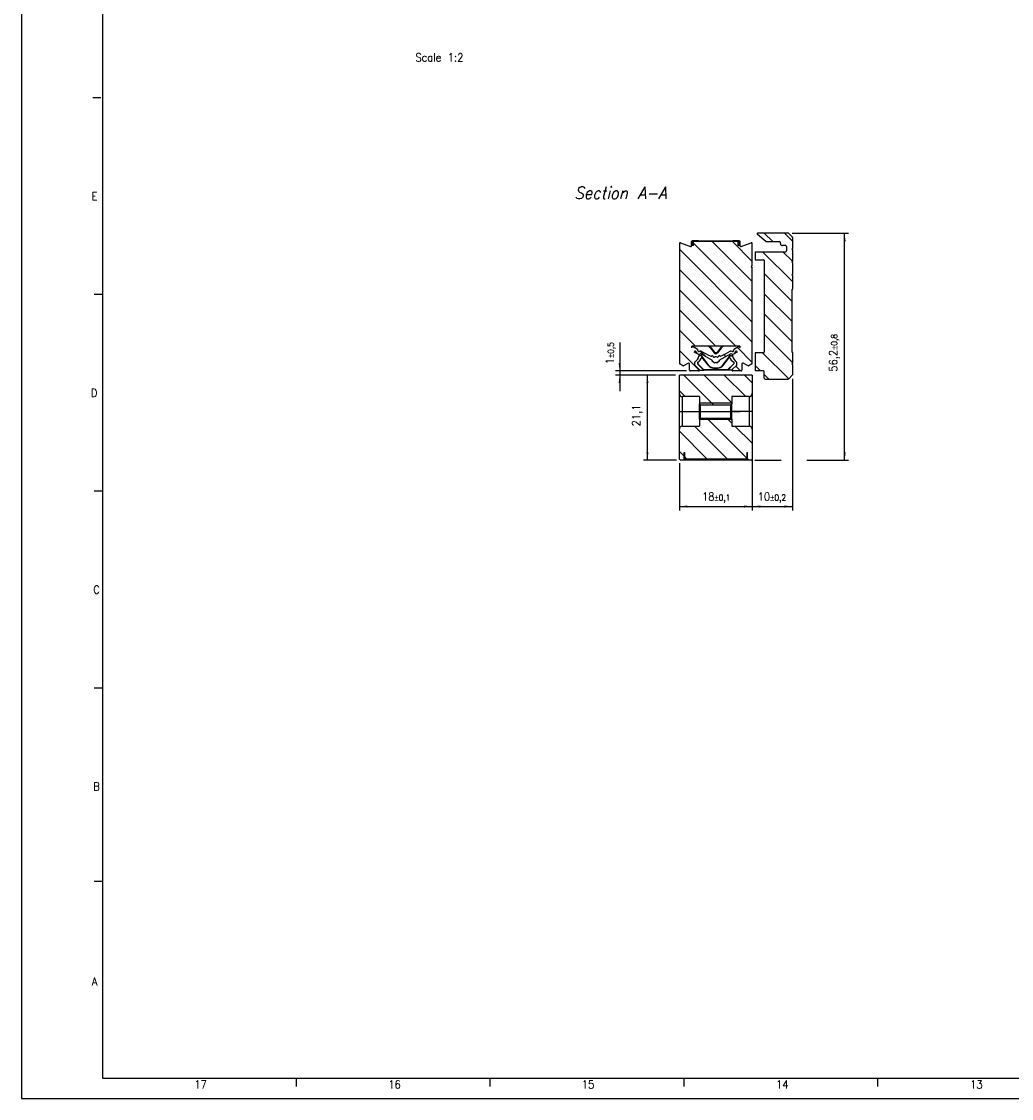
# Model space of a CAD drawing. Header units: millimetres. Extents: x -746 to 556, y -92 to 517.
# Tile 1 of 37: x -746 to -501, y -92 to 174. Entities that reach past the tile are written whole.
import ezdxf

# ---------------------------------------------------------------- set-up
doc = ezdxf.new("R2010")
doc.units = ezdxf.units.MM
doc.linetypes.add('DOT_CENTER', pattern=[14, 12, -1, 0, -1])
doc.layers.add('1', color=7, linetype='Continuous')
doc.styles.add('CONVERTER_11', font='txt.shx', dxfattribs={"width": 0.9, "oblique": 15})
doc.styles.add('CONVERTER_12', font='txt.shx', dxfattribs={"width": 0.9})
doc.dimstyles.new('ME10_DIM_10', dxfattribs={"dimtxt": 2, "dimasz": 2, "dimexe": 1, "dimexo": 1, "dimgap": 1, "dimtad": 1, "dimdsep": 46, "dimtxsty": 'CONVERTER_12', "dimsah": 1, "dimcen": 0.09, "dimclrd": 2, "dimclre": 2, "dimclrt": 2, "dimadec": 0, "dimazin": 0, "dimtol": 1, "dimtp": 0.5, "dimtm": 0.5, "dimtfac": 0.75, "dimtdec": 0, "dimtix": 1, "dimtmove": 0, "dimatfit": 3, "dimfxl": 1, "dimtolj": 1, "dimtzin": 0, "dimarcsym": 0})
doc.dimstyles.new('ME10_DIM_11', dxfattribs={"dimtxt": 2, "dimasz": 2, "dimexe": 1, "dimexo": 1, "dimgap": 1, "dimtad": 1, "dimdsep": 46, "dimtxsty": 'CONVERTER_12', "dimsah": 1, "dimcen": 0.09, "dimclrd": 2, "dimclre": 2, "dimclrt": 2, "dimadec": 0, "dimazin": 0, "dimtfac": 1, "dimtdec": 4, "dimtix": 1, "dimtmove": 0, "dimatfit": 3, "dimfxl": 1, "dimtolj": 1, "dimtzin": 0, "dimarcsym": 0})
doc.dimstyles.new('ME10_DIM_12', dxfattribs={"dimtxt": 2, "dimasz": 2, "dimexe": 1, "dimexo": 1, "dimgap": 1, "dimtad": 1, "dimdsep": 46, "dimtxsty": 'CONVERTER_12', "dimsah": 1, "dimcen": 0.09, "dimclrd": 2, "dimclre": 2, "dimclrt": 2, "dimadec": 0, "dimazin": 0, "dimtol": 1, "dimtp": 0.8, "dimtm": 0.8, "dimtfac": 0.75, "dimtdec": 0, "dimtix": 1, "dimtmove": 0, "dimatfit": 3, "dimfxl": 1, "dimtolj": 1, "dimtzin": 0, "dimarcsym": 0})
doc.dimstyles.new('ME10_DIM_13', dxfattribs={"dimtxt": 2, "dimasz": 2, "dimexe": 1, "dimexo": 1, "dimgap": 1, "dimtad": 1, "dimdsep": 46, "dimtxsty": 'CONVERTER_12', "dimsah": 1, "dimcen": 0.09, "dimclrd": 2, "dimclre": 2, "dimclrt": 2, "dimadec": 0, "dimazin": 0, "dimtol": 1, "dimtp": 0.2, "dimtm": 0.2, "dimtfac": 0.75, "dimtdec": 0, "dimtix": 1, "dimtmove": 0, "dimatfit": 3, "dimfxl": 1, "dimtolj": 1, "dimtzin": 0, "dimarcsym": 0})
doc.dimstyles.new('ME10_DIM_14', dxfattribs={"dimtxt": 2, "dimasz": 2, "dimexe": 1, "dimexo": 1, "dimgap": 1, "dimtad": 1, "dimdsep": 46, "dimtxsty": 'CONVERTER_12', "dimsah": 1, "dimcen": 0.09, "dimclrd": 2, "dimclre": 2, "dimclrt": 2, "dimadec": 0, "dimazin": 0, "dimtol": 1, "dimtp": 0.1, "dimtm": 0.1, "dimtfac": 0.75, "dimtdec": 0, "dimtix": 1, "dimtmove": 0, "dimatfit": 3, "dimfxl": 1, "dimtolj": 1, "dimtzin": 0, "dimarcsym": 0})
pattern_1 = [(-45, (0, 0), (2.5, 2.5), [])]

# ---------------------------------------------------------------- blocks, each defined once
blk = doc.blocks.new('CABEZA_ROSCADA_REGLA_SV2-T__1', base_point=(-582.85, 65.65))
at = {"linetype": 'Continuous'}
h = blk.add_hatch(dxfattribs=at)
h.set_pattern_fill('_USER', color=3, scale=3.535534, angle=-45, pattern_type=0)
h.set_pattern_definition(pattern_1)
edge = h.paths.add_edge_path()
edge.add_line((-565.6, 81.4), (-569.85, 81.4))
edge.add_line((-569.85, 81.4), (-569.85, 79.65))
edge.add_line((-569.85, 79.65), (-570.1, 79.4))
edge.add_line((-570.1, 79.4), (-577.6, 79.4))
edge.add_line((-577.6, 79.4), (-577.85, 79.65))
edge.add_line((-577.85, 79.65), (-577.85, 81.4))
edge.add_line((-577.85, 81.4), (-582.1, 81.4))
edge.add_arc((-582.1, 82.15), 0.75, 180, 270, ccw=False)
edge.add_line((-582.85, 82.15), (-582.85, 86.75))
edge.add_line((-582.85, 86.75), (-564.85, 86.75))
edge.add_line((-564.85, 86.75), (-564.85, 82.15))
edge.add_arc((-565.6, 82.15), 0.75, 270, 360, ccw=False)
h = blk.add_hatch(dxfattribs=at)
h.set_pattern_fill('_USER', color=3, scale=3.535534, angle=-45, pattern_type=0)
h.set_pattern_definition(pattern_1)
edge = h.paths.add_edge_path()
edge.add_line((-564.85, 73.35), (-564.85, 65.95))
edge.add_line((-564.85, 65.95), (-565.15, 65.65))
edge.add_line((-565.15, 65.65), (-566.05, 65.65))
edge.add_line((-566.05, 65.65), (-566.05, 67.55))
edge.add_line((-566.05, 67.55), (-566.2, 67.55))
edge.add_line((-566.2, 67.55), (-566.2, 66.05))
edge.add_line((-566.2, 66.05), (-581.5, 66.05))
edge.add_line((-581.5, 66.05), (-581.5, 67.55))
edge.add_line((-581.5, 67.55), (-581.65, 67.55))
edge.add_line((-581.65, 67.55), (-581.65, 65.65))
edge.add_line((-581.65, 65.65), (-582.55, 65.65))
edge.add_line((-582.55, 65.65), (-582.85, 65.95))
edge.add_line((-582.85, 65.95), (-582.85, 73.35))
edge.add_arc((-582.1, 73.35), 0.75, 90, 180, ccw=False)
edge.add_line((-582.1, 74.1), (-577.85, 74.1))
edge.add_line((-577.85, 74.1), (-577.85, 75.85))
edge.add_line((-577.85, 75.85), (-577.6, 76.1))
edge.add_line((-577.6, 76.1), (-570.1, 76.1))
edge.add_line((-570.1, 76.1), (-569.85, 75.85))
edge.add_line((-569.85, 75.85), (-569.85, 74.1))
edge.add_line((-569.85, 74.1), (-565.6, 74.1))
edge.add_arc((-565.6, 73.35), 0.75, 0, 90, ccw=False)
at = {"color": 7, "linetype": 'Continuous'}
for p, q in [((-564.85, 86.75), (-582.85, 86.75)), ((-582.85, 82.15), (-582.85, 86.75)), ((-564.85, 86.75), (-564.85, 82.15)), ((-582.85, 77.75), (-582.85, 82.15)), ((-577.85, 81.4), (-582.1, 81.4)), ((-577.85, 81.4), (-577.85, 79.65)), ((-565.6, 81.4), (-569.85, 81.4)), ((-569.85, 81.4), (-569.85, 79.65)), ((-564.85, 82.15), (-564.85, 77.75)), ((-582.85, 77.75), (-582.1, 77.75)), ((-582.85, 73.35), (-582.85, 77.75)), ((-582.1, 77.75), (-577.85, 77.75)), ((-577.6, 79.4), (-577.85, 79.65)), ((-577.85, 77.75), (-577.85, 79.65)), ((-577.85, 75.85), (-577.85, 77.75)), ((-577.6, 76.1), (-577.6, 79.4)), ((-577.6, 79.4), (-570.1, 79.4)), ((-570.1, 79.4), (-569.85, 79.65)), ((-570.1, 76.1), (-570.1, 79.4)), ((-569.85, 77.75), (-569.85, 79.65)), ((-569.85, 75.85), (-569.85, 77.75)), ((-565.6, 77.75), (-569.85, 77.75)), ((-564.85, 77.75), (-565.6, 77.75)), ((-564.85, 77.75), (-564.85, 73.35)), ((-577.6, 76.1), (-577.85, 75.85)), ((-577.85, 75.85), (-577.85, 74.1)), ((-577.6, 76.1), (-570.1, 76.1)), ((-570.1, 76.1), (-569.85, 75.85)), ((-569.85, 75.85), (-569.85, 74.1)), ((-582.85, 65.95), (-582.85, 73.35)), ((-582.1, 74.1), (-577.85, 74.1)), ((-569.85, 74.1), (-565.6, 74.1)), ((-564.85, 73.35), (-564.85, 65.95)), ((-581.65, 65.65), (-581.65, 67.55)), ((-581.65, 67.55), (-581.5, 67.55)), ((-581.5, 66.05), (-581.5, 67.55)), ((-566.2, 67.55), (-566.05, 67.55)), ((-566.2, 67.55), (-566.2, 66.05)), ((-566.05, 67.55), (-566.05, 65.65)), ((-582.85, 65.95), (-582.55, 65.65)), ((-581.65, 65.65), (-582.55, 65.65)), ((-566.05, 65.65), (-581.65, 65.65)), ((-581.5, 66.05), (-566.2, 66.05)), ((-565.15, 65.65), (-566.05, 65.65)), ((-565.15, 65.65), (-564.85, 65.95))]:
    blk.add_line(p, q, dxfattribs=at)
at = {"color": 3, "linetype": 'Continuous'}
for p, q in [((-582.1, 77.75), (-582.1, 81.4)), ((-565.6, 81.4), (-565.6, 77.75)), ((-582.1, 74.1), (-582.1, 77.75)), ((-565.6, 77.75), (-565.6, 74.1))]:
    blk.add_line(p, q, dxfattribs=at)
at = {"color": 7, "linetype": 'Continuous'}
for centre, start, end in [((-582.1, 82.15), 180, 270), ((-565.6, 82.15), 270, 0), ((-582.1, 73.35), 90, 180), ((-565.6, 73.35), 0, 90)]:
    blk.add_arc(centre, 0.75, start, end, dxfattribs=at)
at = {"layer": '1', "color": 2, "linetype": 'DOT_CENTER'}
blk.add_line((-579.85, 77.75), (-567.85, 77.75), dxfattribs=at)
at = {"layer": '1', "color": 30, "linetype": 'Continuous'}
for p, q in [((-569.85, 79.75), (-577.85, 79.75)), ((-569.85, 75.75), (-577.85, 75.75))]:
    blk.add_line(p, q, dxfattribs=at)
blk = doc.blocks.new('SOPORTE_SV2-T__2', base_point=(-564.1, 85.75))
at = {"linetype": 'Continuous'}
h = blk.add_hatch(dxfattribs=at)
h.set_pattern_fill('_USER', color=3, scale=3.535534, angle=-45, pattern_type=0)
h.set_pattern_definition(pattern_1)
edge = h.paths.add_edge_path()
edge.add_line((-555.93, 121.85), (-563.4, 121.85))
edge.add_arc((-563.4, 121.65), 0.2, 90, 230)
edge.add_line((-563.53, 121.49), (-561.5, 119.79))
edge.add_arc((-561.37, 119.95), 0.2, 230, 270)
edge.add_line((-561.37, 119.75), (-560.5, 119.75))
edge.add_line((-560.5, 119.75), (-558.05, 119.75))
edge.add_arc((-558.05, 119.55), 0.2, 0, 90, ccw=False)
edge.add_line((-557.85, 119.55), (-557.85, 119.25))
edge.add_arc((-557.35, 119.25), 0.5, 180, 270)
edge.add_line((-557.35, 118.75), (-557.2, 118.75))
edge.add_line((-557.2, 118.75), (-556.55, 118.75))
edge.add_arc((-556.55, 118.55), 0.2, 0, 90, ccw=False)
edge.add_line((-556.35, 118.55), (-556.35, 117.45))
edge.add_arc((-556.55, 117.45), 0.2, -90, 0, ccw=False)
edge.add_line((-556.55, 117.25), (-564.1, 117.25))
edge.add_line((-564.1, 117.25), (-564.1, 115.25))
edge.add_line((-564.1, 115.25), (-562.05, 115.25))
edge.add_arc((-562.05, 115.05), 0.2, 0, 90, ccw=False)
edge.add_line((-561.85, 115.05), (-561.85, 92.45))
edge.add_arc((-562.05, 92.45), 0.2, -90, 0, ccw=False)
edge.add_line((-562.05, 92.25), (-564.1, 92.25))
edge.add_line((-564.1, 92.25), (-564.1, 87.75))
edge.add_line((-564.1, 87.75), (-562.05, 87.75))
edge.add_arc((-562.05, 87.55), 0.2, 0, 90, ccw=False)
edge.add_line((-561.85, 87.55), (-561.85, 85.95))
edge.add_arc((-561.65, 85.95), 0.2, 180, 270)
edge.add_line((-561.65, 85.75), (-555.93, 85.75))
edge.add_arc((-555.93, 85.95), 0.2, 270, 315)
edge.add_line((-555.79, 85.81), (-554.91, 86.69))
edge.add_arc((-555.05, 86.83), 0.2, 315, 360)
edge.add_line((-554.85, 86.83), (-554.85, 89.35))
edge.add_line((-554.85, 89.35), (-555.05, 89.55))
edge.add_line((-555.05, 89.55), (-554.85, 89.75))
edge.add_line((-554.85, 89.75), (-554.85, 92.25))
edge.add_line((-554.85, 92.25), (-555.05, 92.45))
edge.add_line((-555.05, 92.45), (-555.05, 107.85))
edge.add_line((-555.05, 107.85), (-554.85, 108.05))
edge.add_line((-554.85, 108.05), (-554.85, 111.35))
edge.add_line((-554.85, 111.35), (-555.05, 111.55))
edge.add_line((-555.05, 111.55), (-554.85, 111.75))
edge.add_line((-554.85, 111.75), (-554.85, 114.5))
edge.add_line((-554.85, 114.5), (-555.05, 114.7))
edge.add_line((-555.05, 114.7), (-554.85, 114.9))
edge.add_line((-554.85, 114.9), (-554.85, 117.65))
edge.add_line((-554.85, 117.65), (-555.05, 117.85))
edge.add_line((-555.05, 117.85), (-554.85, 118.05))
edge.add_line((-554.85, 118.05), (-554.85, 120.76))
edge.add_arc((-555.05, 120.76), 0.2, 0, 45)
edge.add_line((-554.91, 120.91), (-555.79, 121.79))
edge.add_arc((-555.93, 121.65), 0.2, 45, 90)
at = {"color": 7, "linetype": 'Continuous'}
for p, q in [((-561.5, 119.79), (-563.53, 121.49)), ((-555.93, 121.85), (-563.4, 121.85)), ((-554.91, 120.91), (-555.79, 121.79)), ((-554.85, 120.76), (-554.85, 118.05)), ((-564.1, 117.25), (-556.55, 117.25)), ((-564.1, 117.25), (-564.1, 115.25)), ((-561.37, 119.75), (-560.5, 119.75)), ((-560.5, 119.75), (-558.05, 119.75)), ((-557.85, 119.25), (-557.85, 119.55)), ((-557.2, 118.75), (-557.35, 118.75)), ((-556.55, 118.75), (-557.2, 118.75)), ((-556.35, 118.55), (-556.35, 117.45)), ((-554.85, 118.05), (-555.05, 117.85)), ((-555.05, 117.85), (-554.85, 117.65)), ((-554.85, 117.65), (-554.85, 114.9)), ((-564.1, 115.25), (-562.05, 115.25)), ((-561.85, 115.05), (-561.85, 92.45)), ((-554.85, 114.9), (-555.05, 114.7)), ((-555.05, 114.7), (-554.85, 114.5)), ((-554.85, 114.5), (-554.85, 111.75)), ((-554.85, 111.75), (-555.05, 111.55)), ((-555.05, 111.55), (-554.85, 111.35)), ((-554.85, 111.35), (-554.85, 108.05)), ((-554.85, 108.05), (-555.05, 107.85)), ((-555.05, 107.85), (-555.05, 92.45)), ((-562.05, 92.25), (-564.1, 92.25)), ((-564.1, 92.25), (-564.1, 87.75)), ((-555.05, 92.45), (-554.85, 92.25)), ((-554.85, 92.25), (-554.85, 89.75)), ((-554.85, 89.75), (-555.05, 89.55)), ((-555.05, 89.55), (-554.85, 89.35)), ((-554.85, 89.35), (-554.85, 86.83)), ((-562.05, 87.75), (-564.1, 87.75)), ((-561.85, 85.95), (-561.85, 87.55)), ((-561.65, 85.75), (-555.93, 85.75)), ((-555.79, 85.81), (-554.91, 86.69))]:
    blk.add_line(p, q, dxfattribs=at)
for centre, radius, start, end in [((-563.4, 121.65), 0.2, 90, 230), ((-555.93, 121.65), 0.2, 45, 90), ((-555.05, 120.76), 0.2, 0, 45), ((-561.37, 119.95), 0.2, 230, 270), ((-558.05, 119.55), 0.2, 0, 90), ((-557.35, 119.25), 0.5, 180, 270), ((-556.55, 118.55), 0.2, 0, 90), ((-556.55, 117.45), 0.2, 270, 0), ((-562.05, 115.05), 0.2, 0, 90), ((-562.05, 92.45), 0.2, 270, 0), ((-562.05, 87.55), 0.2, 0, 90), ((-561.65, 85.95), 0.2, 180, 270), ((-555.93, 85.95), 0.2, 270, 315), ((-555.05, 86.83), 0.2, 315, 0)]:
    blk.add_arc(centre, radius, start, end, dxfattribs=at)
blk = doc.blocks.new('REGLA_SV2-170-T__3', base_point=(-582.85, 87.75))
at = {"linetype": 'Continuous'}
h = blk.add_hatch(dxfattribs=at)
h.set_pattern_fill('_USER', color=3, scale=3.535534, angle=-45, pattern_type=0)
h.set_pattern_definition(pattern_1)
edge = h.paths.add_edge_path()
edge.add_line((-564.85, 113.75), (-564.85, 119.26))
edge.add_arc((-565.05, 119.26), 0.2, 0, 110)
edge.add_line((-565.12, 119.45), (-567.58, 118.55))
edge.add_arc((-567.65, 118.74), 0.2, 180, 290, ccw=False)
edge.add_line((-567.85, 118.74), (-567.85, 118.75))
edge.add_line((-567.85, 118.75), (-568.1, 118.75))
edge.add_line((-568.1, 118.75), (-568.31, 118.75))
edge.add_line((-568.31, 118.75), (-568.31, 119.75))
edge.add_line((-568.31, 119.75), (-579.39, 119.75))
edge.add_line((-579.39, 119.75), (-579.39, 118.75))
edge.add_line((-579.39, 118.75), (-579.6, 118.75))
edge.add_line((-579.6, 118.75), (-579.85, 118.75))
edge.add_line((-579.85, 118.75), (-579.85, 118.74))
edge.add_arc((-580.05, 118.74), 0.2, 250, 360, ccw=False)
edge.add_line((-580.12, 118.55), (-582.58, 119.45))
edge.add_arc((-582.65, 119.26), 0.2, 70, 180)
edge.add_line((-582.85, 119.26), (-582.85, 89.65))
edge.add_arc((-582.65, 89.65), 0.2, 180, 240)
edge.add_line((-582.75, 89.48), (-582.03, 89.06))
edge.add_arc((-581.93, 89.24), 0.2, 240, 295)
edge.add_line((-581.85, 89.05), (-580.59, 89.64))
edge.add_arc((-580.51, 89.46), 0.2, 0, 115, ccw=False)
edge.add_line((-580.31, 89.46), (-580.31, 87.95))
edge.add_arc((-580.11, 87.95), 0.2, 180, 270)
edge.add_line((-580.11, 87.75), (-578.08, 87.75))
edge.add_arc((-578.08, 87.95), 0.2, 270, 360)
edge.add_arc((-578.08, 87.95), 0.2, 360, 405)
edge.add_line((-577.94, 88.09), (-579.04, 89.19))
edge.add_arc((-578.9, 89.34), 0.2, 180, 225, ccw=False)
edge.add_line((-579.1, 89.34), (-579.1, 89.8))
edge.add_arc((-578.9, 89.8), 0.2, 125.136, 180, ccw=False)
edge.add_arc((-580.51, 92.09), 2.6, 305.136, 344.7656)
edge.add_arc((-580.51, 92.09), 2.6, 344.7656, 349.3965)
edge.add_arc((-578.15, 91.64), 0.2, 349.3965, 422)
edge.add_line((-578.06, 91.82), (-579.17, 92.41))
edge.add_line((-579.17, 92.41), (-579.13, 92.51))
edge.add_arc((-578.93, 92.43), 0.213, 60, 160, ccw=False)
edge.add_line((-578.83, 92.62), (-578.76, 92.58))
edge.add_arc((-578.86, 92.39), 0.213, -6.3865, 60, ccw=False)
edge.add_arc((-578.37, 92.34), 0.284, 173.6135, 240)
edge.add_line((-578.51, 92.09), (-578.39, 92.02))
edge.add_arc((-578.04, 92.64), 0.709, 240, 295.0938)
edge.add_arc((-577.65, 91.8), 0.213, 60, 115.0938, ccw=False)
edge.add_line((-577.54, 91.99), (-574.65, 90.32))
edge.add_line((-574.65, 90.32), (-574.8, 90.23))
edge.add_line((-574.8, 90.23), (-574.14, 89.69))
edge.add_line((-574.14, 89.69), (-573.85, 89.86))
edge.add_line((-573.85, 89.86), (-573.56, 89.69))
edge.add_line((-573.56, 89.69), (-572.9, 90.23))
edge.add_line((-572.9, 90.23), (-573.05, 90.32))
edge.add_line((-573.05, 90.32), (-570.16, 91.99))
edge.add_arc((-570.05, 91.8), 0.213, 64.9062, 120, ccw=False)
edge.add_arc((-569.66, 92.64), 0.709, 244.9062, 300)
edge.add_line((-569.31, 92.02), (-569.19, 92.09))
edge.add_arc((-569.33, 92.34), 0.284, 300, 366.3865)
edge.add_arc((-568.84, 92.39), 0.213, 120, 186.3865, ccw=False)
edge.add_line((-568.94, 92.58), (-568.87, 92.62))
edge.add_arc((-568.77, 92.43), 0.213, 20, 120, ccw=False)
edge.add_line((-568.57, 92.51), (-568.53, 92.41))
edge.add_line((-568.53, 92.41), (-569.64, 91.82))
edge.add_arc((-569.55, 91.64), 0.2, 118, 190.6035)
edge.add_arc((-567.19, 92.09), 2.6, 190.6035, 195.2344)
edge.add_arc((-567.19, 92.09), 2.6, 195.2344, 234.864)
edge.add_arc((-568.8, 89.8), 0.2, 0, 54.864, ccw=False)
edge.add_line((-568.6, 89.8), (-568.6, 89.34))
edge.add_arc((-568.8, 89.34), 0.2, 315, 360, ccw=False)
edge.add_line((-568.66, 89.19), (-569.76, 88.09))
edge.add_arc((-569.62, 87.95), 0.2, 135, 180)
edge.add_arc((-569.62, 87.95), 0.2, 180, 270)
edge.add_line((-569.62, 87.75), (-567.59, 87.75))
edge.add_arc((-567.59, 87.95), 0.2, 270, 360)
edge.add_line((-567.39, 87.95), (-567.39, 89.46))
edge.add_arc((-567.19, 89.46), 0.2, 65, 180, ccw=False)
edge.add_line((-567.11, 89.64), (-565.85, 89.05))
edge.add_arc((-565.77, 89.24), 0.2, 245, 300)
edge.add_line((-565.67, 89.06), (-564.95, 89.48))
edge.add_arc((-565.05, 89.65), 0.2, 300, 360)
edge.add_line((-564.85, 89.65), (-564.85, 113.35))
edge.add_arc((-564.85, 113.55), 0.2, 90, 270, ccw=False)
edge = h.paths.add_edge_path(flags=16)
edge.add_arc((-572.77, 91.65), 0.213, 241.2506, 290.2931, ccw=False)
edge.add_arc((-572.98, 91.28), 0.206, 61.2506, 171.3846)
edge.add_arc((-573.38, 91.34), 0.206, 227.7397, 351.3846, ccw=False)
edge.add_arc((-573.73, 90.97), 0.305, 47.7397, 114.0902)
edge.add_arc((-573.97, 90.97), 0.305, 65.9098, 132.2603)
edge.add_arc((-574.32, 91.34), 0.206, 188.6154, 312.2603, ccw=False)
edge.add_arc((-574.72, 91.28), 0.206, 8.6154, 118.7494)
edge.add_arc((-574.93, 91.65), 0.213, 249.7069, 298.7494, ccw=False)
edge.add_arc((-570.06, 104.81), 14.25, 238.8346, 249.7069, ccw=False)
edge.add_arc((-577.65, 92.26), 0.426, 58.8346, 129.0184)
edge.add_arc((-578.05, 92.75), 0.203, 170.4428, 309.0184, ccw=False)
edge.add_arc((-578.67, 92.85), 0.426, 350.4428, 420)
edge.add_line((-578.45, 93.22), (-579.44, 93.79))
edge.add_arc((-579.55, 93.6), 0.213, 60, 166.5363)
edge.add_line((-579.76, 93.65), (-579.8, 93.46))
edge.add_line((-579.8, 93.46), (-579.8, 93.86))
edge.add_line((-579.8, 93.86), (-575.35, 93.86))
edge.add_line((-575.35, 93.86), (-572.35, 93.86))
edge.add_line((-572.35, 93.86), (-567.9, 93.86))
edge.add_line((-567.9, 93.86), (-567.9, 93.46))
edge.add_line((-567.9, 93.46), (-567.94, 93.65))
edge.add_arc((-568.15, 93.6), 0.213, 13.4637, 120)
edge.add_line((-568.26, 93.79), (-569.25, 93.22))
edge.add_arc((-569.03, 92.85), 0.426, 120, 189.5572)
edge.add_arc((-569.65, 92.75), 0.203, -129.0184, 9.5572, ccw=False)
edge.add_arc((-570.05, 92.26), 0.426, 50.9816, 121.1654)
edge.add_arc((-577.64, 104.81), 14.25, 290.2931, 301.1654, ccw=False)
at = {"color": 7, "linetype": 'Continuous'}
for p, q in [((-578.1, 119.95), (-579.65, 119.95)), ((-578.1, 119.95), (-569.6, 119.95)), ((-568.05, 119.95), (-569.6, 119.95)), ((-582.85, 119.26), (-582.85, 89.65)), ((-582.58, 119.45), (-580.12, 118.55)), ((-579.85, 118.75), (-579.85, 119.75)), ((-579.85, 118.74), (-579.85, 118.75)), ((-579.6, 118.75), (-579.85, 118.75)), ((-579.6, 119.75), (-579.39, 119.75)), ((-579.6, 118.75), (-579.6, 119.75)), ((-579.39, 118.75), (-579.6, 118.75)), ((-568.31, 119.75), (-579.39, 119.75)), ((-579.39, 118.75), (-579.39, 119.75)), ((-568.31, 119.75), (-568.1, 119.75)), ((-568.31, 118.75), (-568.31, 119.75)), ((-568.1, 118.75), (-568.31, 118.75)), ((-568.1, 118.75), (-568.1, 119.75)), ((-567.85, 118.75), (-568.1, 118.75)), ((-567.85, 118.75), (-567.85, 119.75)), ((-567.85, 118.74), (-567.85, 118.75)), ((-567.58, 118.55), (-565.12, 119.45)), ((-564.85, 113.75), (-564.85, 119.26)), ((-564.85, 89.65), (-564.85, 113.35)), ((-575.35, 93.86), (-579.8, 93.86)), ((-579.8, 93.46), (-579.8, 93.86)), ((-579.8, 93.46), (-579.76, 93.65)), ((-579.44, 93.79), (-578.45, 93.22)), ((-575.35, 93.86), (-575.1, 93.58)), ((-572.35, 93.86), (-575.35, 93.86)), ((-575.16, 93.38), (-574.24, 92.21)), ((-575.1, 93.58), (-574.24, 92.48)), ((-572.6, 93.58), (-573.46, 92.48)), ((-572.54, 93.38), (-573.46, 92.21)), ((-572.35, 93.86), (-572.6, 93.58)), ((-567.9, 93.86), (-572.35, 93.86)), ((-569.25, 93.22), (-568.26, 93.79)), ((-567.94, 93.65), (-567.9, 93.46)), ((-567.9, 93.86), (-567.9, 93.46)), ((-579.13, 92.51), (-579.17, 92.41)), ((-578.06, 91.82), (-579.17, 92.41)), ((-578.76, 92.58), (-578.83, 92.62)), ((-578.39, 92.02), (-578.51, 92.09)), ((-577.51, 91.58), (-578, 91.4)), ((-577.49, 91.63), (-577.99, 91.45)), ((-574.65, 90.32), (-577.54, 91.99)), ((-577.49, 91.63), (-577.51, 91.58)), ((-577.24, 91.24), (-577.51, 91.58)), ((-575.53, 89.12), (-577.49, 91.63)), ((-575.58, 89.03), (-577.26, 91.18)), ((-570.16, 91.99), (-573.05, 90.32)), ((-572.17, 89.12), (-570.21, 91.63)), ((-572.12, 89.03), (-570.44, 91.18)), ((-570.46, 91.24), (-570.19, 91.58)), ((-570.21, 91.63), (-569.71, 91.45)), ((-570.21, 91.63), (-570.19, 91.58)), ((-570.19, 91.58), (-569.7, 91.4)), ((-568.53, 92.41), (-569.64, 91.82)), ((-569.19, 92.09), (-569.31, 92.02)), ((-568.87, 92.62), (-568.94, 92.58)), ((-568.53, 92.41), (-568.57, 92.51)), ((-582.03, 89.06), (-582.75, 89.48)), ((-580.59, 89.64), (-581.85, 89.05)), ((-580.31, 87.95), (-580.31, 89.46)), ((-579.1, 89.8), (-579.1, 89.34)), ((-579.04, 89.19), (-577.94, 88.09)), ((-578.35, 89.89), (-578.35, 89.5)), ((-578.35, 89.5), (-578.3, 89.52)), ((-578.35, 89.5), (-576.8, 87.95)), ((-578.3, 89.92), (-578.3, 89.52)), ((-578.3, 89.52), (-576.78, 88)), ((-577.88, 87.95), (-576.8, 87.95)), ((-576.8, 87.95), (-576.78, 88)), ((-570.9, 87.95), (-576.8, 87.95)), ((-570.92, 88), (-576.78, 88)), ((-574.8, 90.23), (-574.65, 90.32)), ((-574.14, 89.69), (-574.8, 90.23)), ((-574.39, 88.45), (-573.31, 88.45)), ((-574.35, 88.55), (-573.35, 88.55)), ((-573.85, 89.86), (-574.14, 89.69)), ((-573.56, 89.69), (-573.85, 89.86)), ((-572.9, 90.23), (-573.56, 89.69)), ((-573.05, 90.32), (-572.9, 90.23)), ((-569.4, 89.52), (-570.92, 88)), ((-570.9, 87.95), (-570.92, 88)), ((-569.35, 89.5), (-570.9, 87.95)), ((-569.82, 87.95), (-570.9, 87.95)), ((-569.76, 88.09), (-568.66, 89.19)), ((-569.4, 89.92), (-569.4, 89.52)), ((-569.35, 89.5), (-569.4, 89.52)), ((-569.35, 89.89), (-569.35, 89.5)), ((-568.6, 89.34), (-568.6, 89.8)), ((-567.39, 89.46), (-567.39, 87.95)), ((-565.85, 89.05), (-567.11, 89.64)), ((-564.95, 89.48), (-565.67, 89.06)), ((-578.08, 87.75), (-580.11, 87.75)), ((-567.59, 87.75), (-569.62, 87.75))]:
    blk.add_line(p, q, dxfattribs=at)
at = {"color": 3, "linetype": 'Continuous'}
for p, q in [((-578.1, 119.75), (-578.1, 119.95)), ((-569.6, 119.75), (-569.6, 119.95)), ((-575.16, 93.38), (-575.1, 93.58)), ((-572.54, 93.38), (-572.6, 93.58)), ((-574.24, 92.21), (-574.24, 92.48)), ((-573.46, 92.21), (-573.46, 92.48)), ((-575.53, 89.12), (-575.58, 89.03)), ((-574.35, 88.55), (-574.39, 88.45)), ((-573.35, 88.55), (-573.31, 88.45)), ((-572.17, 89.12), (-572.12, 89.03))]:
    blk.add_line(p, q, dxfattribs=at)
at = {"color": 7, "linetype": 'Continuous'}
for centre, radius, start, end in [((-579.65, 119.75), 0.2, 90, 180), ((-568.05, 119.75), 0.2, 360, 90), ((-582.65, 119.26), 0.2, 70, 180), ((-580.05, 118.74), 0.2, 250, 0), ((-567.65, 118.74), 0.2, 180, 290), ((-565.05, 119.26), 0.2, 0, 110), ((-564.85, 113.55), 0.2, 90, 270), ((-579.55, 93.6), 0.213, 60, 166.5363), ((-577.52, 91.53), 3, 38, 50.9129), ((-570.18, 91.53), 3, 129.0871, 142), ((-568.15, 93.6), 0.213, 13.4637, 120), ((-578.93, 92.43), 0.213, 60, 160), ((-580.51, 92.09), 2.6, 305.136, 344.7656), ((-578.86, 92.39), 0.213, 353.6135, 60), ((-578.37, 92.34), 0.284, 173.6135, 240), ((-578.67, 92.85), 0.426, 350.4428, 60), ((-578.04, 92.64), 0.709, 240, 295.0938), ((-579.6, 92.05), 2.5, 301.3957, 339.5506), ((-578.05, 92.75), 0.203, 170.4428, 309.0184), ((-578.15, 91.64), 0.2, 349.3965, 62), ((-580.51, 92.09), 2.6, 344.7656, 349.3965), ((-577.65, 92.26), 0.426, 58.8346, 129.0184), ((-577.65, 91.8), 0.213, 60, 115.0938), ((-570.06, 104.81), 14.25, 238.8346, 249.7069), ((-579.6, 92.05), 2.5, 339.5506, 340.9699), ((-574.93, 91.65), 0.213, 249.7069, 298.7494), ((-574.72, 91.28), 0.206, 8.6154, 118.7494), ((-574.32, 91.34), 0.206, 188.6154, 312.2603), ((-573.85, 92.79), 0.5, 218, 322), ((-573.85, 92.52), 0.5, 218, 322), ((-573.97, 90.97), 0.305, 65.9098, 132.2603), ((-573.73, 90.97), 0.305, 47.7397, 114.0902), ((-573.38, 91.34), 0.206, 227.7397, 351.3846), ((-572.98, 91.28), 0.206, 61.2506, 171.3846), ((-572.77, 91.65), 0.213, 241.2506, 290.2931), ((-577.64, 104.81), 14.25, 290.2931, 301.1654), ((-568.1, 92.05), 2.5, 199.0301, 200.4494), ((-568.1, 92.05), 2.5, 200.4494, 238.6043), ((-570.05, 92.26), 0.426, 50.9816, 121.1654), ((-570.05, 91.8), 0.213, 64.9062, 120), ((-569.66, 92.64), 0.709, 244.9062, 300), ((-569.65, 92.75), 0.203, 230.9816, 9.5572), ((-569.55, 91.64), 0.2, 118, 190.6035), ((-567.19, 92.09), 2.6, 190.6035, 195.2344), ((-567.19, 92.09), 2.6, 195.2344, 234.864), ((-569.03, 92.85), 0.426, 120, 189.5572), ((-569.33, 92.34), 0.284, 300, 6.3865), ((-568.84, 92.39), 0.213, 120, 186.3865), ((-568.77, 92.43), 0.213, 20, 120), ((-582.65, 89.65), 0.2, 180, 240), ((-581.93, 89.24), 0.2, 240, 295), ((-580.51, 89.46), 0.2, 0, 115), ((-580.11, 87.95), 0.2, 180, 270), ((-578.9, 89.8), 0.2, 125.136, 180), ((-578.9, 89.34), 0.2, 180, 225), ((-579.6, 92.05), 2.5, 300, 301.3957), ((-578.08, 87.95), 0.2, 270, 360), ((-578.08, 87.95), 0.2, 360, 45), ((-574.39, 89.95), 1.5, 218, 270), ((-574.35, 90.05), 1.5, 218, 270), ((-573.35, 90.05), 1.5, 270, 322), ((-573.31, 89.95), 1.5, 270, 322), ((-569.62, 87.95), 0.2, 135, 180), ((-569.62, 87.95), 0.2, 180, 270), ((-568.1, 92.05), 2.5, 238.6043, 240), ((-568.8, 89.8), 0.2, 0, 54.864), ((-568.8, 89.34), 0.2, 315, 0), ((-567.59, 87.95), 0.2, 270, 0), ((-567.19, 89.46), 0.2, 65, 180), ((-565.77, 89.24), 0.2, 245, 300), ((-565.05, 89.65), 0.2, 300, 0)]:
    blk.add_arc(centre, radius, start, end, dxfattribs=at)
blk = doc.blocks.new('REGLA_SV2-170-T__4', base_point=(-582.85, 65.65))
for name, p in [('REGLA_SV2-170-T__3', (-582.85, 87.75)), ('SOPORTE_SV2-T__2', (-564.1, 85.75)), ('CABEZA_ROSCADA_REGLA_SV2-T__1', (-582.85, 65.65))]:
    blk.add_blockref(name, p)
blk = doc.blocks.new('*D77')
at = {"layer": '1', "color": 2, "linetype": 'Continuous'}
for p, q in [((-597.62, 94.83), (-597.62, 87.75)), ((-581.11, 87.75), (-598.62, 87.75)), ((-583.85, 86.75), (-598.62, 86.75)), ((-597.62, 87.75), (-597.62, 86.75)), ((-597.62, 86.75), (-597.62, 82.75))]:
    blk.add_line(p, q, dxfattribs=at)
at = {"layer": '1', "color": 2}
for points in [[(-597.89, 89.75), (-597.36, 89.75), (-597.62, 87.75)], [(-597.36, 84.75), (-597.89, 84.75), (-597.62, 86.75)]]:
    blk.add_solid(points, dxfattribs=at)
at = {"layer": '1', "color": 2, "insert": (-598.62, 89.41), "char_height": 2, "attachment_point": 7, "rotation": 90, "line_spacing_factor": 0.60024, "style": 'CONVERTER_12'}
blk.add_mtext('\\C2;1\\C2;\\H1.5;{\\Fgdt;`}0,5', dxfattribs=at)
blk = doc.blocks.new('*D78')
at = {"layer": '1', "color": 2, "linetype": 'Continuous'}
for p, q in [((-583.85, 86.75), (-591.76, 86.75)), ((-590.76, 65.65), (-590.76, 86.75)), ((-583.55, 65.65), (-591.76, 65.65))]:
    blk.add_line(p, q, dxfattribs=at)
at = {"layer": '1', "color": 2}
for points in [[(-590.5, 84.75), (-591.02, 84.75), (-590.76, 86.75)], [(-591.02, 67.65), (-590.5, 67.65), (-590.76, 65.65)]]:
    blk.add_solid(points, dxfattribs=at)
at = {"layer": '1', "color": 2, "insert": (-591.96, 74.05), "char_height": 2, "attachment_point": 7, "rotation": 90, "line_spacing_factor": 0.60024, "style": 'CONVERTER_12'}
blk.add_mtext('21,1', dxfattribs=at)
blk = doc.blocks.new('*D79')
at = {"layer": '1', "color": 2, "linetype": 'Continuous'}
for p, q in [((-554.93, 121.85), (-540.98, 121.85)), ((-541.98, 65.65), (-541.98, 121.85)), ((-564.15, 65.65), (-557.65, 65.65)), ((-551.33, 65.65), (-540.98, 65.65))]:
    blk.add_line(p, q, dxfattribs=at)
at = {"layer": '1', "color": 2}
for points in [[(-541.72, 119.85), (-542.24, 119.85), (-541.98, 121.85)], [(-542.24, 67.65), (-541.72, 67.65), (-541.98, 65.65)]]:
    blk.add_solid(points, dxfattribs=at)
at = {"layer": '1', "color": 2, "insert": (-543.18, 87.57), "char_height": 2, "attachment_point": 7, "rotation": 90, "line_spacing_factor": 0.60024, "style": 'CONVERTER_12'}
blk.add_mtext('\\C2;56,2\\C2;\\H1.5;{\\Fgdt;`}0,8', dxfattribs=at)
blk = doc.blocks.new('*D80')
at = {"layer": '1', "color": 2, "linetype": 'Continuous'}
for p, q in [((-564.85, 85.75), (-564.85, 53.22)), ((-554.85, 85.83), (-554.85, 53.22)), ((-564.85, 54.22), (-554.85, 54.22))]:
    blk.add_line(p, q, dxfattribs=at)
at = {"layer": '1', "color": 2}
for points in [[(-562.85, 54.48), (-562.85, 53.95), (-564.85, 54.22)], [(-556.85, 53.95), (-556.85, 54.48), (-554.85, 54.22)]]:
    blk.add_solid(points, dxfattribs=at)
at = {"layer": '1', "color": 2, "insert": (-563.46, 55.22), "char_height": 2, "attachment_point": 7, "rotation": 0.0001, "line_spacing_factor": 0.60024, "style": 'CONVERTER_12'}
blk.add_mtext('\\C2;10\\C2;\\H1.5;{\\Fgdt;`}0,2', dxfattribs=at)
blk = doc.blocks.new('*D81')
at = {"layer": '1', "color": 2, "linetype": 'Continuous'}
for p, q in [((-582.85, 64.95), (-582.85, 53.22)), ((-564.85, 64.95), (-564.85, 53.22)), ((-582.85, 54.22), (-564.85, 54.22))]:
    blk.add_line(p, q, dxfattribs=at)
at = {"layer": '1', "color": 2}
for points in [[(-580.85, 54.48), (-580.85, 53.95), (-582.85, 54.22)], [(-566.85, 53.95), (-566.85, 54.48), (-564.85, 54.22)]]:
    blk.add_solid(points, dxfattribs=at)
at = {"layer": '1', "color": 2, "insert": (-577.24, 55.22), "char_height": 2, "attachment_point": 7, "rotation": 0.0001, "line_spacing_factor": 0.60024, "style": 'CONVERTER_12'}
blk.add_mtext('\\C2;18\\C2;\\H1.5;{\\Fgdt;`}0,1', dxfattribs=at)
blk = doc.blocks.new('Iso3', base_point=(-1284.2, 415))
at = {"layer": '1', "color": 2, "insert": (-1284.43, 340.67), "char_height": 4, "attachment_point": 2, "line_spacing_factor": 1.20048, "style": 'CONVERTER_12'}
blk.add_mtext(' \\PScale 1:2', dxfattribs=at)
blk = doc.blocks.new('_A1', base_point=(89.41, -87.22))
at = {"layer": '1', "color": 2, "linetype": 'Continuous'}
for p, q in [((-745.59, 501.78), (-745.59, -92.22)), ((-725.96, 155.32), (-727.96, 155.32)), ((-725.59, 106.65), (-727.59, 106.65)), ((-725.59, 57.98), (-727.59, 57.98)), ((-725.61, 9.32), (-727.61, 9.32)), ((-725.61, -38.55), (-727.61, -38.55)), ((-677.65, -87.26), (-677.65, -89.26)), ((-629.7, -87.26), (-629.7, -89.26)), ((-581.76, -87.26), (-581.76, -89.26)), ((-533.82, -87.26), (-533.82, -89.26)), ((-745.59, -92.22), (94.41, -92.22))]:
    blk.add_line(p, q, dxfattribs=at)
at = {"layer": '1', "color": 7, "linetype": 'Continuous'}
for p, q in [((-725.59, 496.78), (-725.59, -87.22)), ((-725.59, -87.22), (89.41, -87.22))]:
    blk.add_line(p, q, dxfattribs=at)
at = {"layer": '1', "color": 2, "char_height": 2, "attachment_point": 4, "line_spacing_factor": 1.20048, "style": 'CONVERTER_12'}
for s, insert in [('E', (-728.29, 130.98)), ('D', (-728.43, 82.32)), ('C', (-727.83, 33.65)), ('B', (-727.86, -15.02)), ('A', (-728.2, -63.28)), ('17', (-702.86, -88.76)), ('16', (-654.87, -88.76)), ('15', (-606.98, -88.76)), ('14', (-558.93, -88.76)), ('13', (-510.92, -88.76))]:
    blk.add_mtext(s, dxfattribs=dict(at, insert=insert))
blk = doc.blocks.new('A-A__5', base_point=(-568.85, 93.75))
blk.add_blockref('REGLA_SV2-170-T__4', (-582.85, 65.652))
at = {"layer": '1', "color": 7, "insert": (-597.45, 133.302), "char_height": 3, "attachment_point": 2, "line_spacing_factor": 1.20048, "style": 'CONVERTER_11'}
blk.add_mtext('Section A-A', dxfattribs=at)
at = {"layer": '1'}
for base, p1, p2, dimstyle, picture, middle in [((-541.979, 65.652), (-555.933, 121.848), (-565.15, 65.652), 'ME10_DIM_12', '*D79', (-544.079, 92.728)), ((-597.625, 87.752), (-582.85, 86.752), (-580.108, 87.752), 'ME10_DIM_10', '*D77', (-599.625, 92.12)), ((-590.76, 65.652), (-582.85, 86.752), (-582.55, 65.652), 'ME10_DIM_11', '*D78', (-592.86, 76.202))]:
    dim = blk.add_linear_dim(base=base, p1=p1, p2=p2, angle=90, dimstyle=dimstyle, dxfattribs=at)
    dim.commit()
    dim.dimension.update_dxf_attribs({"geometry": picture, "text_midpoint": middle, "text_rotation": 90})
for base, p1, p2, dimstyle, picture, middle in [((-564.85, 54.217), (-554.85, 86.83), (-564.85, 86.752), 'ME10_DIM_13', '*D80', (-559.85, 56.217)), ((-582.85, 54.217), (-564.85, 65.952), (-582.85, 65.952), 'ME10_DIM_14', '*D81', (-573.85, 56.217))]:
    dim = blk.add_linear_dim(base=base, p1=p1, p2=p2, dimstyle=dimstyle, dxfattribs=at)
    dim.commit()
    dim.dimension.update_dxf_attribs({"geometry": picture, "text_midpoint": middle, "text_rotation": 0.00014})

msp = doc.modelspace()

# ---------------------------------------------------------------- block references
for name, p in [('_A1', (89.41, -87.22)), ('A-A__5', (-568.85, 93.75))]:
    msp.add_blockref(name, p)
at = {"xscale": 0.5, "yscale": 0.5, "zscale": 0.5}
msp.add_blockref('Iso3', (-642.1, 207.5), dxfattribs=at)

doc.saveas('drawing.dxf')
